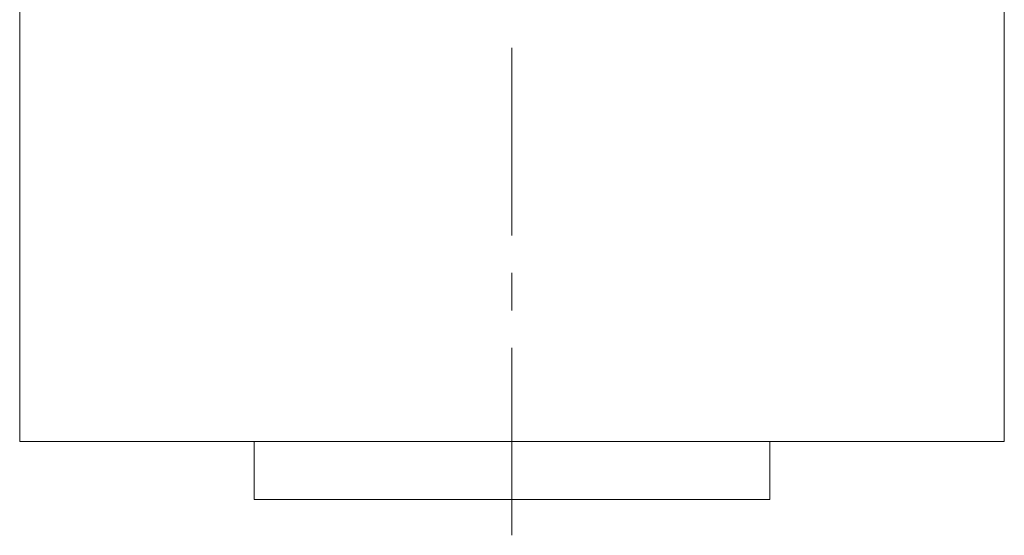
# Model space of a CAD drawing. Header units: inches. Extents: x 1 to 20.9, y 1.5 to 16.1.
# Tile 12 of 15: x 18.2 to 20.9, y 7.4 to 8.8. Entities that reach past the tile are written whole.
import ezdxf

# ---------------------------------------------------------------- set-up
doc = ezdxf.new("R2010")
doc.units = ezdxf.units.IN
doc.header["$MEASUREMENT"] = 0
doc.linetypes.add('CENTERX2', pattern=[0.8, 0.5, -0.1, 0.1, -0.1])
doc.layers.add('SLD-0', color=7, linetype='Continuous')

msp = doc.modelspace()

# ---------------------------------------------------------------- linework, layer by layer
at = {"color": 7, "linetype": 'Continuous', "lineweight": 15}
for p, q in [((20.8526, 7.6774), (20.8526, 8.9518)), ((18.2276, 8.9138), (18.2276, 7.6774)), ((18.2276, 7.6774), (20.8526, 7.6774)), ((18.8526, 7.6774), (18.8526, 7.5229)), ((20.2276, 7.5229), (20.2276, 7.6774)), ((18.8526, 7.5229), (20.2276, 7.5229))]:
    msp.add_line(p, q, dxfattribs=at)
at = {"layer": 'SLD-0', "color": 7, "linetype": 'CENTERX2', "lineweight": 0}
msp.add_line((19.5401, 7.4274), (19.5401, 10.2664), dxfattribs=at)

doc.saveas('drawing.dxf')
